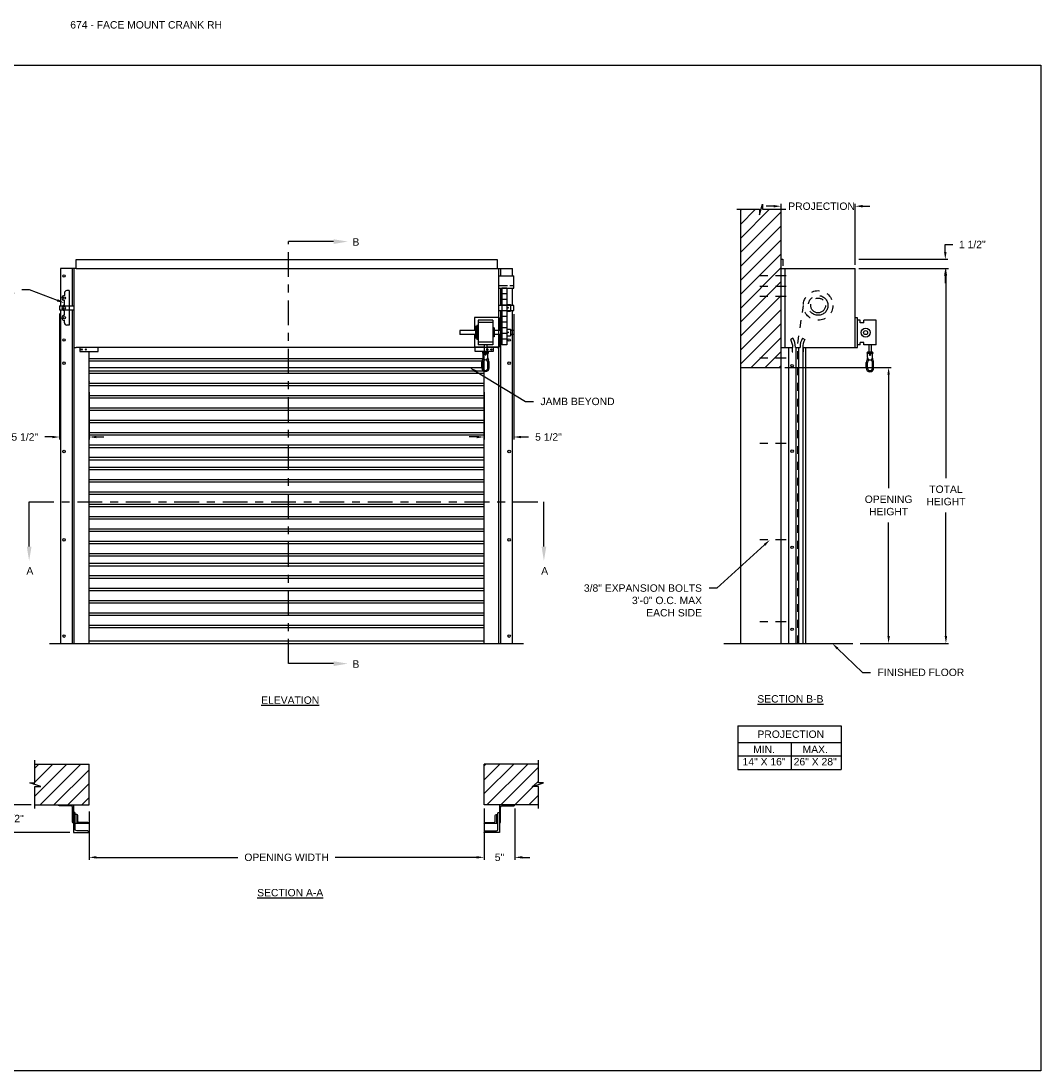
# Model space of a CAD drawing. Header units: inches. Extents: x 169.6 to 213.8, y 195 to 266.5.
# Tile 49 of 49: x 200.8 to 213.8, y 234.4 to 247.7. Entities that reach past the tile are written whole.
import ezdxf
from ezdxf import colors
from ezdxf.entities.mleader import LeaderData, LeaderLine
from ezdxf.math import Vec2, Vec3

# ---------------------------------------------------------------- set-up
doc = ezdxf.new("R2010")
doc.units = ezdxf.units.IN
doc.header["$LTSCALE"] = 0.25
doc.header["$MEASUREMENT"] = 0
for name, pattern in [('CENTER', [2, 1.25, -0.25, 0.25, -0.25]), ('CENTER2', [1.125, 0.75, -0.125, 0.125, -0.125]), ('HIDDEN', [0.375, 0.25, -0.125])]:
    doc.linetypes.add(name, pattern=pattern)
for name, color, linetype in [('ANNOTATIONS', 1, 'Continuous'), ('CRANK RH', 7, 'Continuous'), ('SECTION CUTS', 6, 'CENTER')]:
    doc.layers.add(name, color=color, linetype=linetype)
doc.styles.add('ARIAL', font='arial.ttf', dxfattribs={"height": 0.09375})
doc.styles.get("Standard").update_dxf_attribs({"font": 'romans.shx'})
doc.dimstyles.new('STANDARD$0', dxfattribs={"dimtxt": 0.09375, "dimasz": 0.09375, "dimexe": 0.03125, "dimexo": 0.046875, "dimgap": 0.09, "dimtad": 0, "dimtih": 1, "dimtoh": 1, "dimdec": 4, "dimzin": 0, "dimdsep": 46, "dimtxsty": 'ARIAL', "dimcen": 0.09, "dimadec": 0, "dimazin": 0, "dimtfac": 1, "dimtdec": 4, "dimtofl": 0, "dimtmove": 0, "dimatfit": 1, "dimfxl": 1, "dimtolj": 1, "dimtzin": 0, "dimarcsym": 0})
pattern_1 = [(45, (8.0003, -18.75022), (-0.08838835, 0.08838835), [])]

# ---------------------------------------------------------------- blocks, each defined once
blk = doc.blocks.new('*D23')
at = {"layer": 'ANNOTATIONS', "color": 0, "lineweight": -2, "transparency": 16777216}
for p, q in [((201.331, 244.014), (201.331, 242.42)), ((201.704, 243.018), (201.704, 242.42)), ((201.237, 242.452), (201.144, 242.452)), ((201.797, 242.452), (201.891, 242.452))]:
    blk.add_line(p, q, dxfattribs=at)
at = {"layer": 'ANNOTATIONS', "color": 0, "transparency": 16777216}
for points in [[(201.237, 242.467), (201.237, 242.436), (201.331, 242.452)], [(201.797, 242.467), (201.797, 242.436), (201.704, 242.452)]]:
    blk.add_solid(points, dxfattribs=at)
at = {"layer": 'defpoints', "color": 0, "transparency": 16777216}
for p in [(201.331, 244.061), (201.704, 243.065), (201.331, 242.452)]:
    blk.add_point(p, dxfattribs=at)
at = {"layer": 'ANNOTATIONS', "color": 0, "transparency": 16777216, "insert": (200.89, 242.452), "char_height": 0.0938, "attachment_point": 5, "style": 'ARIAL'}
blk.add_mtext('\\A1;5 1/2"', dxfattribs=at)
blk = doc.blocks.new('*D24')
at = {"layer": 'ANNOTATIONS', "color": 0, "lineweight": -2, "transparency": 16777216}
for p, q in [((207.079, 244.009), (207.079, 242.42)), ((206.704, 243.018), (206.704, 242.42)), ((206.61, 242.452), (206.516, 242.452)), ((207.172, 242.452), (207.266, 242.452))]:
    blk.add_line(p, q, dxfattribs=at)
at = {"layer": 'ANNOTATIONS', "color": 0, "transparency": 16777216}
for points in [[(206.61, 242.467), (206.61, 242.436), (206.704, 242.452)], [(207.172, 242.467), (207.172, 242.436), (207.079, 242.452)]]:
    blk.add_solid(points, dxfattribs=at)
at = {"layer": 'defpoints', "color": 0, "transparency": 16777216}
for p in [(207.079, 244.056), (206.704, 243.065), (206.704, 242.452)]:
    blk.add_point(p, dxfattribs=at)
at = {"layer": 'ANNOTATIONS', "color": 0, "transparency": 16777216, "insert": (207.519, 242.452), "char_height": 0.0938, "attachment_point": 5, "style": 'ARIAL'}
blk.add_mtext('\\A1;5 1/2"', dxfattribs=at)
blk = doc.blocks.new('*D19')
at = {"layer": 'ANNOTATIONS', "color": 0, "lineweight": -2, "transparency": 16777216}
for p, q in [((200.708, 237.889), (200.708, 237.983)), ((200.969, 237.795), (200.677, 237.795)), ((201.461, 237.444), (200.677, 237.444)), ((200.708, 237.35), (200.708, 237.256))]:
    blk.add_line(p, q, dxfattribs=at)
at = {"layer": 'ANNOTATIONS', "color": 0, "transparency": 16777216}
for points in [[(200.692, 237.889), (200.723, 237.889), (200.708, 237.795)], [(200.692, 237.35), (200.723, 237.35), (200.708, 237.444)]]:
    blk.add_solid(points, dxfattribs=at)
at = {"layer": 'defpoints', "color": 0, "transparency": 16777216}
for p in [(201.016, 237.795), (200.708, 237.444), (201.508, 237.444)]:
    blk.add_point(p, dxfattribs=at)
at = {"layer": 'ANNOTATIONS', "color": 0, "transparency": 16777216, "insert": (200.708, 237.62), "char_height": 0.0938, "attachment_point": 5, "style": 'ARIAL'}
blk.add_mtext('\\A1;4 1/2"', dxfattribs=at)
blk = doc.blocks.new('*D20')
at = {"layer": 'ANNOTATIONS', "color": 0, "lineweight": -2, "transparency": 16777216}
for p, q in [((206.704, 237.749), (206.704, 237.098)), ((207.094, 237.749), (207.094, 237.098)), ((206.61, 237.129), (206.516, 237.129)), ((207.188, 237.129), (207.282, 237.129))]:
    blk.add_line(p, q, dxfattribs=at)
at = {"layer": 'ANNOTATIONS', "color": 0, "transparency": 16777216}
for points in [[(206.61, 237.145), (206.61, 237.114), (206.704, 237.129)], [(207.188, 237.145), (207.188, 237.114), (207.094, 237.129)]]:
    blk.add_solid(points, dxfattribs=at)
at = {"layer": 'defpoints', "color": 0, "transparency": 16777216}
for p in [(206.704, 237.795), (207.094, 237.795), (207.094, 237.129)]:
    blk.add_point(p, dxfattribs=at)
at = {"layer": 'ANNOTATIONS', "color": 0, "transparency": 16777216, "insert": (206.899, 237.129), "char_height": 0.0938, "attachment_point": 5, "style": 'ARIAL'}
blk.add_mtext('\\A1;5"', dxfattribs=at)
blk = doc.blocks.new('*D21')
at = {"layer": 'ANNOTATIONS', "color": 0, "lineweight": -2, "transparency": 16777216}
for p, q in [((210.369, 245.374), (210.276, 245.374)), ((210.463, 244.749), (210.463, 245.405)), ((211.401, 244.634), (211.401, 245.405)), ((211.494, 245.374), (211.588, 245.374))]:
    blk.add_line(p, q, dxfattribs=at)
at = {"layer": 'ANNOTATIONS', "color": 0, "transparency": 16777216}
for points in [[(210.369, 245.39), (210.369, 245.359), (210.463, 245.374)], [(211.494, 245.39), (211.494, 245.359), (211.401, 245.374)]]:
    blk.add_solid(points, dxfattribs=at)
at = {"layer": 'defpoints', "color": 0, "transparency": 16777216}
for p in [(211.401, 245.374), (210.463, 244.702), (211.401, 244.587)]:
    blk.add_point(p, dxfattribs=at)
at = {"layer": 'ANNOTATIONS', "color": 0, "transparency": 16777216, "insert": (210.976, 245.374), "char_height": 0.09375, "attachment_point": 5, "style": 'ARIAL'}
blk.add_mtext('\\A1;PROJECTION', dxfattribs=at)
blk = doc.blocks.new('*D22')
at = {"layer": 'ANNOTATIONS', "color": 0, "lineweight": -2, "transparency": 16777216}
for p, q in [((212.542, 244.796), (212.542, 244.889)), ((212.542, 244.889), (212.636, 244.889)), ((211.448, 244.702), (212.573, 244.702)), ((211.448, 244.587), (212.573, 244.587)), ((212.542, 244.493), (212.542, 244.399))]:
    blk.add_line(p, q, dxfattribs=at)
at = {"layer": 'ANNOTATIONS', "color": 0, "transparency": 16777216}
for points in [[(212.526, 244.796), (212.558, 244.796), (212.542, 244.702)], [(212.526, 244.493), (212.558, 244.493), (212.542, 244.587)]]:
    blk.add_solid(points, dxfattribs=at)
at = {"layer": 'defpoints', "color": 0, "transparency": 16777216}
for p in [(211.401, 244.702), (212.542, 244.702), (211.401, 244.587)]:
    blk.add_point(p, dxfattribs=at)
at = {"layer": 'ANNOTATIONS', "color": 0, "transparency": 16777216, "insert": (212.884, 244.889), "char_height": 0.0938, "attachment_point": 5, "style": 'ARIAL'}
blk.add_mtext('\\A1;1 1/2"', dxfattribs=at)
blk = doc.blocks.new('*D25')
at = {"layer": 'ANNOTATIONS', "color": 0, "lineweight": -2, "transparency": 16777216}
for p, q in [((210.51, 243.333), (211.855, 243.333)), ((211.824, 243.24), (211.824, 241.803)), ((211.824, 239.931), (211.824, 241.368)), ((211.463, 239.837), (211.855, 239.837))]:
    blk.add_line(p, q, dxfattribs=at)
at = {"layer": 'ANNOTATIONS', "color": 0, "transparency": 16777216}
for points in [[(211.809, 243.24), (211.84, 243.24), (211.824, 243.333)], [(211.809, 239.931), (211.84, 239.931), (211.824, 239.837)]]:
    blk.add_solid(points, dxfattribs=at)
at = {"layer": 'defpoints', "color": 0, "transparency": 16777216}
for p in [(210.463, 243.333), (211.824, 243.333), (211.416, 239.837)]:
    blk.add_point(p, dxfattribs=at)
at = {"layer": 'ANNOTATIONS', "color": 0, "transparency": 16777216, "insert": (211.824, 241.585), "char_height": 0.09375, "attachment_point": 5, "style": 'ARIAL'}
blk.add_mtext('\\A1;OPENING \\PHEIGHT', dxfattribs=at)
blk = doc.blocks.new('*D26')
at = {"layer": 'ANNOTATIONS', "color": 0, "lineweight": -2, "transparency": 16777216}
for p, q in [((211.448, 244.587), (212.581, 244.587)), ((212.55, 244.493), (212.55, 241.929)), ((212.55, 239.931), (212.55, 241.494)), ((211.463, 239.837), (212.581, 239.837))]:
    blk.add_line(p, q, dxfattribs=at)
at = {"layer": 'ANNOTATIONS', "color": 0, "transparency": 16777216}
for points in [[(212.534, 244.493), (212.565, 244.493), (212.55, 244.587)], [(212.534, 239.931), (212.565, 239.931), (212.55, 239.837)]]:
    blk.add_solid(points, dxfattribs=at)
at = {"layer": 'defpoints', "color": 0, "transparency": 16777216}
for p in [(211.401, 244.587), (211.416, 239.837), (212.55, 239.837)]:
    blk.add_point(p, dxfattribs=at)
at = {"layer": 'ANNOTATIONS', "color": 0, "transparency": 16777216, "insert": (212.55, 241.712), "char_height": 0.0938, "attachment_point": 5, "style": 'ARIAL'}
blk.add_mtext('\\A1;TOTAL\\PHEIGHT', dxfattribs=at)
blk = doc.blocks.new('*D27')
at = {"layer": 'ANNOTATIONS', "color": 0, "lineweight": -2, "transparency": 16777216}
for p, q in [((201.704, 237.709), (201.704, 237.098)), ((201.797, 237.129), (203.587, 237.129)), ((206.61, 237.129), (204.82, 237.129)), ((206.704, 237.176), (206.704, 237.161))]:
    blk.add_line(p, q, dxfattribs=at)
at = {"layer": 'ANNOTATIONS', "color": 0, "transparency": 16777216}
for points in [[(201.797, 237.145), (201.797, 237.114), (201.704, 237.129)], [(206.61, 237.145), (206.61, 237.114), (206.704, 237.129)]]:
    blk.add_solid(points, dxfattribs=at)
at = {"layer": 'defpoints', "color": 0, "transparency": 16777216}
for p in [(201.704, 237.756), (206.704, 237.129), (206.704, 237.129)]:
    blk.add_point(p, dxfattribs=at)
at = {"layer": 'ANNOTATIONS', "color": 0, "transparency": 16777216, "insert": (204.204, 237.129), "char_height": 0.09375, "attachment_point": 5, "style": 'ARIAL'}
blk.add_mtext('\\A1;OPENING WIDTH', dxfattribs=at)

msp = doc.modelspace()

# ---------------------------------------------------------------- hatches: boundary and pattern name
at = {"layer": 'CRANK RH', "linetype": 'Continuous'}
h = msp.add_hatch(dxfattribs=at)
h.set_pattern_fill('ANSI31', color=256, style=0)
h.set_pattern_definition([(45, (8.63474, -18.75022), (-0.088388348, 0.088388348), [])])
h.paths.add_polyline_path([(210.46317, 244.60063), (210.46317, 245.33522), (210.22668, 245.33522), (210.22668, 245.39988), (210.18826, 245.26652), (210.18826, 245.33522), (209.94755, 245.33522), (209.94755, 244.78492)])
h.paths.add_polyline_path([(209.94755, 244.78492), (209.94755, 243.3335), (210.46317, 243.3335), (210.46317, 244.58687), (210.46317, 244.60063)])
at = {"layer": 'CRANK RH'}
h = msp.add_hatch(dxfattribs=at)
h.set_pattern_fill('ANSI31', color=256, style=0)
h.set_pattern_definition(pattern_1)
h.paths.add_polyline_path([(201.70373, 238.31102), (201.01623, 238.31102), (201.01623, 238.07382), (200.95212, 238.07382), (201.09419, 238.02691), (201.01623, 238.02691), (201.01623, 237.7954), (201.70373, 237.7954), (201.70373, 237.9579)])
h = msp.add_hatch(dxfattribs=at)
h.set_pattern_fill('ANSI31', color=256, style=0)
h.set_pattern_definition(pattern_1)
h.paths.add_polyline_path([(207.45533, 238.07382), (207.39123, 238.07382), (207.39123, 238.31102), (206.70373, 238.31102), (206.70373, 237.7954), (206.7219, 237.7954), (207.39123, 237.7954), (207.39123, 238.02691), (207.31326, 238.02691)])

# ---------------------------------------------------------------- linework, layer by layer
at = {"layer": 'ANNOTATIONS'}
for p, q in [((209.91719, 238.79505), (209.91719, 238.24368)), ((209.91719, 238.79505), (211.22496, 238.79505)), ((211.22496, 238.79505), (211.22496, 238.24368)), ((209.91719, 238.58358), (211.22496, 238.58358)), ((210.59005, 238.58358), (210.59005, 238.24368)), ((209.91719, 238.41363), (211.22496, 238.41363)), ((209.91719, 238.24368), (211.22496, 238.24368))]:
    msp.add_line(p, q, dxfattribs=at)
at = {"layer": 'CRANK RH', "linetype": 'Continuous'}
for p, q in [((209.90116, 245.33522), (210.18826, 245.33522)), ((209.94755, 245.33522), (209.94755, 239.83687)), ((210.18826, 245.26652), (210.22668, 245.39988)), ((210.18826, 245.33522), (210.18826, 245.26652)), ((210.22668, 245.39988), (210.22668, 245.33522)), ((210.22668, 245.33522), (210.52187, 245.33522)), ((210.46317, 239.83687), (210.46317, 245.33522)), ((210.46317, 244.70191), (210.48458, 244.70191)), ((210.48458, 244.70191), (210.48458, 244.61965)), ((201.53967, 244.58687), (201.34408, 244.58687)), ((201.34408, 244.58687), (201.34408, 244.11281)), ((201.49279, 244.11281), (201.49279, 244.58687)), ((201.51623, 239.83687), (201.51623, 244.58687)), ((206.86779, 244.58687), (207.06338, 244.58687)), ((206.89123, 239.83687), (206.89123, 244.58687)), ((206.91467, 244.49312), (206.91467, 244.58687)), ((207.06338, 244.49312), (207.06338, 244.58687)), ((210.46317, 244.58687), (211.40067, 244.58687)), ((210.51595, 243.58687), (210.51595, 244.58687)), ((211.40067, 243.58687), (211.40067, 244.58687)), ((206.89123, 244.49312), (207.07873, 244.49312)), ((207.07873, 244.33687), (207.07873, 244.49312)), ((201.39123, 244.27437), (201.39123, 244.24312)), ((201.45373, 244.30562), (201.42248, 244.30562)), ((201.45373, 244.30562), (201.45373, 243.86812)), ((206.9995, 244.36812), (206.89123, 244.36812)), ((206.89123, 244.33687), (207.07873, 244.33687)), ((206.91467, 244.11812), (206.91467, 244.33687)), ((207.07873, 244.36812), (207.03075, 244.36812)), ((207.06338, 244.11812), (207.06338, 244.33687)), ((201.39123, 244.11812), (201.39123, 244.18062)), ((207.07873, 244.11812), (206.89123, 244.11812)), ((207.07873, 244.05562), (207.07873, 244.11812)), ((201.34408, 244.06092), (201.34408, 239.83687)), ((201.39123, 243.99312), (201.39123, 244.05562)), ((201.49279, 239.83687), (201.49279, 244.06092)), ((206.89123, 244.05562), (207.07873, 244.05562)), ((206.91467, 239.83687), (206.91467, 244.05562)), ((207.06338, 239.83687), (207.06338, 244.05562)), ((201.39123, 243.89937), (201.39123, 243.93062)), ((201.45373, 243.86812), (201.42248, 243.86812)), ((206.58102, 243.96397), (206.58102, 243.80242)), ((206.59665, 243.8493), (206.59665, 243.70365)), ((206.61227, 243.86492), (206.61227, 243.68802)), ((206.6279, 243.93272), (206.6279, 243.62022)), ((206.8154, 243.93272), (206.8154, 243.62022)), ((206.89352, 243.96397), (206.89352, 243.80242)), ((211.43192, 243.58687), (211.43192, 243.96187)), ((211.46317, 243.89937), (211.46317, 243.93062)), ((211.51005, 243.89937), (211.51005, 243.93062)), ((211.66603, 243.61812), (211.66603, 243.93062)), ((206.58102, 243.75052), (206.58102, 243.58897)), ((206.83102, 243.83367), (206.83102, 243.71927)), ((206.89352, 243.75052), (206.89352, 243.58897)), ((201.51623, 243.58687), (201.53967, 243.58687)), ((201.58687, 243.58687), (201.58687, 243.53444)), ((201.81767, 243.53444), (201.81767, 243.58687)), ((206.58978, 243.53444), (206.58978, 243.58687)), ((206.70602, 243.62022), (206.70602, 243.52647)), ((206.73727, 243.62022), (206.73727, 243.52647)), ((206.82059, 243.58687), (206.82059, 243.53444)), ((206.86779, 243.58687), (206.89123, 243.58687)), ((210.46317, 243.58687), (210.61161, 243.58687)), ((210.55713, 243.58687), (210.55713, 239.83687)), ((210.6137, 243.70245), (210.58479, 243.68547)), ((210.6038, 243.58687), (210.6038, 243.52836)), ((210.64514, 243.58687), (210.70308, 243.58687)), ((210.6484, 243.58687), (210.6484, 239.83687)), ((210.68193, 243.58687), (210.68193, 239.83687)), ((210.73453, 243.70245), (210.76344, 243.68547)), ((210.73661, 243.58687), (211.40067, 243.58687)), ((210.73988, 243.58687), (210.73988, 239.83687)), ((210.74442, 243.58687), (210.74442, 243.52836)), ((210.7734, 243.58687), (210.7734, 239.83687)), ((211.46317, 243.61812), (211.46317, 243.64937)), ((211.51005, 243.61812), (211.51005, 243.64937)), ((211.57241, 243.61812), (211.57241, 243.52437)), ((211.60366, 243.61812), (211.60366, 243.52437)), ((201.58687, 243.53444), (201.81767, 243.53444)), ((201.70373, 239.83687), (201.70373, 243.53444)), ((206.82059, 243.53444), (206.58978, 243.53444)), ((206.7529, 243.51085), (206.6904, 243.51084)), ((206.6904, 243.46049), (206.6904, 243.51085)), ((206.70373, 239.83687), (206.70373, 243.53444)), ((206.7529, 243.46049), (206.7529, 243.51085)), ((210.6038, 243.52836), (210.61161, 243.52836)), ((210.74442, 243.52836), (210.73661, 243.52836)), ((211.61929, 243.50874), (211.55679, 243.50874)), ((211.55679, 243.45838), (211.55679, 243.50874)), ((211.61929, 243.45838), (211.61929, 243.50874)), ((201.70373, 243.3335), (206.70373, 243.3335)), ((206.67479, 243.32692), (206.67478, 243.39798)), ((206.69041, 243.32692), (206.69041, 243.39798)), ((206.76854, 243.32692), (206.76853, 243.39799)), ((209.94755, 243.3335), (210.46317, 243.3335)), ((211.54118, 243.32481), (211.54117, 243.39587)), ((211.5568, 243.32481), (211.5568, 243.39588)), ((211.63493, 243.32482), (211.63492, 243.39588)), ((209.73819, 239.83687), (211.36942, 239.83687)), ((201.01623, 238.07382), (201.01623, 238.3579)), ((207.39123, 238.07382), (207.39123, 238.3579)), ((201.09419, 238.02691), (200.95212, 238.07382)), ((200.95212, 238.07382), (201.01623, 238.07382)), ((201.01623, 237.74852), (201.01623, 238.02691)), ((201.01623, 238.02691), (201.09419, 238.02691)), ((207.31326, 238.02691), (207.45533, 238.07382)), ((207.39123, 238.02691), (207.31326, 238.02691)), ((207.45533, 238.07382), (207.39123, 238.07382)), ((207.39123, 237.74852), (207.39123, 238.02691)), ((201.50835, 237.7954), (201.50835, 237.44371)), ((206.89911, 237.7954), (206.89911, 237.44371)), ((201.54742, 237.67327), (201.52788, 237.67327)), ((206.86003, 237.67327), (206.87957, 237.67327)), ((201.50835, 237.56094), (201.50835, 237.56094)), ((201.70373, 237.55604), (201.52788, 237.55604)), ((206.89911, 237.56094), (206.89911, 237.56094))]:
    msp.add_line(p, q, dxfattribs=at)
at = {"layer": 'CRANK RH'}
for p, q in [((201.53967, 244.58687), (201.53967, 244.69819)), ((201.53967, 244.69819), (206.86779, 244.69819)), ((206.86779, 244.69819), (206.86779, 244.58687)), ((201.53967, 244.58687), (206.86779, 244.58687)), ((206.89123, 243.58687), (206.89123, 244.58687)), ((206.99267, 244.33784), (206.93048, 244.33784)), ((206.93048, 244.33784), (206.93048, 243.61784)), ((206.99267, 244.26584), (206.93048, 244.26584)), ((206.99267, 244.33784), (206.99267, 243.61784)), ((201.33102, 244.11281), (201.51623, 244.11281)), ((201.33102, 244.11281), (201.33102, 244.06092)), ((206.99267, 244.19384), (206.93048, 244.19384)), ((206.99267, 244.12184), (206.93048, 244.12184)), ((206.99267, 244.12828), (207.03638, 244.12828)), ((207.03638, 244.12828), (207.03638, 244.04545)), ((201.33102, 244.06092), (201.51623, 244.06092)), ((206.99267, 244.04984), (206.93048, 244.04984)), ((206.99267, 244.04545), (207.03638, 244.04545)), ((206.89352, 243.96397), (206.58102, 243.96397)), ((206.61227, 243.8493), (206.59665, 243.8493)), ((206.6279, 243.86492), (206.61227, 243.86492)), ((206.8154, 243.93272), (206.6279, 243.93272)), ((206.8154, 243.90147), (206.6279, 243.90147)), ((206.99267, 243.97784), (206.93048, 243.97784)), ((206.99267, 243.90584), (206.93048, 243.90584)), ((211.43192, 243.96187), (211.40067, 243.96187)), ((211.46317, 243.93062), (211.43192, 243.93062)), ((211.51005, 243.89937), (211.46317, 243.89937)), ((211.66603, 243.93062), (211.51005, 243.93062)), ((206.59665, 243.80242), (206.39582, 243.80242)), ((206.39582, 243.80242), (206.39582, 243.75052)), ((206.59665, 243.75052), (206.39582, 243.75052)), ((206.83102, 243.83367), (206.8154, 243.83367)), ((206.83102, 243.71927), (206.8154, 243.71927)), ((206.93048, 243.80242), (206.83102, 243.80242)), ((206.93048, 243.75052), (206.83102, 243.75052)), ((206.99267, 243.83384), (206.93048, 243.83384)), ((206.99267, 243.76184), (206.93048, 243.76184)), ((206.99267, 243.81578), (207.03638, 243.81578)), ((206.99267, 243.73295), (207.03638, 243.73295)), ((207.03638, 243.81578), (207.03638, 243.73295)), ((207.07873, 243.80242), (207.03638, 243.80242)), ((207.07873, 243.75052), (207.03638, 243.75052)), ((207.07873, 243.80242), (207.07873, 243.75052)), ((206.86779, 243.58687), (201.53967, 243.58687)), ((206.70602, 243.58897), (206.58102, 243.58897)), ((206.61227, 243.70365), (206.59665, 243.70365)), ((206.6279, 243.68802), (206.61227, 243.68802)), ((206.8154, 243.65147), (206.6279, 243.65147)), ((206.8154, 243.62022), (206.6279, 243.62022)), ((206.89352, 243.58897), (206.73727, 243.58897)), ((206.99267, 243.68984), (206.93048, 243.68984)), ((206.99267, 243.61784), (206.93048, 243.61784)), ((211.46317, 243.61812), (211.43192, 243.61812)), ((211.51005, 243.64937), (211.46317, 243.64937)), ((211.66603, 243.61812), (211.51005, 243.61812)), ((201.70373, 243.44609), (206.70373, 243.44609)), ((206.7529, 243.52647), (206.6904, 243.52647)), ((211.61929, 243.52437), (211.55679, 243.52436)), ((201.70373, 243.41484), (206.70373, 243.41484)), ((206.75291, 243.32692), (206.75291, 243.39799)), ((211.6193, 243.32482), (211.6193, 243.39588)), ((201.70373, 243.28984), (206.70373, 243.28984)), ((201.70373, 243.25859), (206.70373, 243.25859)), ((201.70373, 243.13359), (206.70373, 243.13359)), ((201.70373, 243.10234), (206.70373, 243.10234)), ((201.70373, 242.97734), (206.70373, 242.97734)), ((201.70373, 242.94609), (206.70373, 242.94609)), ((201.70373, 242.82109), (206.70373, 242.82109)), ((201.70373, 242.78984), (206.70373, 242.78984)), ((201.70373, 242.66484), (206.70373, 242.66484)), ((201.70373, 242.63359), (206.70373, 242.63359)), ((201.70373, 242.50859), (206.70373, 242.50859)), ((201.70373, 242.47734), (206.70373, 242.47734)), ((201.70373, 242.35234), (206.70373, 242.35234)), ((201.70373, 242.32109), (206.70373, 242.32109)), ((201.70373, 242.19609), (206.70373, 242.19609)), ((201.70373, 242.16484), (206.70373, 242.16484)), ((201.70373, 242.07109), (206.70373, 242.07109)), ((201.70373, 242.03984), (206.70373, 242.03984)), ((201.70373, 241.91484), (206.70373, 241.91484)), ((201.70373, 241.88359), (206.70373, 241.88359)), ((201.70373, 241.75859), (206.70373, 241.75859)), ((201.70373, 241.72734), (206.70373, 241.72734)), ((201.70373, 241.60234), (206.70373, 241.60234)), ((201.70373, 241.57109), (206.70373, 241.57109)), ((201.70373, 241.44609), (206.70373, 241.44609)), ((201.70373, 241.41484), (206.70373, 241.41484)), ((201.70373, 241.28984), (206.70373, 241.28984)), ((201.70373, 241.25859), (206.70373, 241.25859)), ((201.70373, 241.13359), (206.70373, 241.13359)), ((201.70373, 241.10234), (206.70373, 241.10234)), ((201.70373, 240.97734), (206.70373, 240.97734)), ((201.70373, 240.94609), (206.70373, 240.94609)), ((201.70373, 240.85234), (206.70373, 240.85234)), ((201.70373, 240.82109), (206.70373, 240.82109)), ((201.70373, 240.69609), (206.70373, 240.69609)), ((201.70373, 240.66484), (206.70373, 240.66484)), ((201.70373, 240.53984), (206.70373, 240.53984)), ((201.70373, 240.50859), (206.70373, 240.50859)), ((201.70373, 240.38359), (206.70373, 240.38359)), ((201.70373, 240.35234), (206.70373, 240.35234)), ((201.70373, 240.22734), (206.70373, 240.22734)), ((201.70373, 240.19609), (206.70373, 240.19609)), ((201.70373, 240.07109), (206.70373, 240.07109)), ((201.70373, 240.03984), (206.70373, 240.03984)), ((206.70373, 239.86812), (201.70373, 239.86812)), ((201.20373, 239.83687), (207.20373, 239.83687)), ((201.01623, 238.31102), (201.70373, 238.31102)), ((201.70373, 237.7954), (201.70373, 238.31102)), ((206.70373, 237.7954), (206.70373, 238.31102)), ((207.39123, 238.31102), (206.70373, 238.31102)), ((201.01623, 237.7954), (201.70373, 237.7954)), ((207.39123, 237.7954), (206.70373, 237.7954))]:
    msp.add_line(p, q, dxfattribs=at)
at = {"layer": 'CRANK RH', "linetype": 'CENTER2', "ltscale": 0.7}
for p, q in [((210.52567, 244.49312), (210.11942, 244.49312)), ((210.52567, 244.35752), (210.11942, 244.35752)), ((210.52567, 244.23136), (210.11942, 244.23136)), ((210.52567, 243.45213), (210.11942, 243.45213)), ((210.52567, 242.36812), (210.11942, 242.36812)), ((210.52567, 241.14937), (210.11942, 241.14937)), ((210.52567, 240.11182), (210.11942, 240.11182))]:
    msp.add_line(p, q, dxfattribs=at)
at = {"layer": 'CRANK RH', "linetype": 'HIDDEN'}
for p, q in [((210.67411, 243.63475), (210.74707, 244.11826)), ((210.67411, 239.83687), (210.67411, 243.63475))]:
    msp.add_line(p, q, dxfattribs=at)
at = {"layer": 'CRANK RH', "linetype": 'ByBlock'}
msp.add_line((211.40067, 243.58687), (211.43192, 243.58687), dxfattribs=at)
at = {"layer": 'CRANK RH'}
for points in [[(207.00115, 244.0892), (207.00261, 244.09173), (207.00553, 244.09173), (207.007, 244.0892), (207.00553, 244.08667), (207.00261, 244.08667)], [(207.00115, 243.7767), (207.00261, 243.77923), (207.00553, 243.77923), (207.007, 243.7767), (207.00553, 243.77417), (207.00261, 243.77417)]]:
    msp.add_lwpolyline(points, close=True, dxfattribs=at)
at = {"layer": 'CRANK RH', "linetype": 'Continuous'}
for points in [[(201.50835, 237.56094, -0.41421356), (201.49369, 237.57559), (201.49369, 237.76609, 0.41421356), (201.47904, 237.78074), (201.32762, 237.78074, -0.41421356), (201.31296, 237.7954), (201.50835, 237.7954)], [(206.89911, 237.56094, 0.41421356), (206.91376, 237.57559), (206.91376, 237.76609, -0.41421356), (206.92842, 237.78074), (207.07984, 237.78074, 0.41421356), (207.09449, 237.7954), (206.89911, 237.7954)], [(201.50835, 237.44371), (201.70373, 237.44371, 0.41421356), (201.68419, 237.46325), (201.54742, 237.46325, -0.41421356), (201.52788, 237.48279), (201.52788, 237.68245, 0.41421356), (201.50835, 237.70199)], [(201.70373, 237.55604, 0.41421356), (201.68907, 237.57069), (201.57673, 237.57069, -0.41421356), (201.56208, 237.58534), (201.56208, 237.65861, 0.41421356), (201.54742, 237.67327), (201.54742, 237.55604)], [(206.89911, 237.44371), (206.70373, 237.44371, -0.41421356), (206.72327, 237.46325), (206.86003, 237.46325, 0.41421356), (206.87957, 237.48279), (206.87957, 237.68245, -0.41421356), (206.89911, 237.70199)], [(206.87957, 237.55604), (206.70373, 237.55604, -0.41421356), (206.71838, 237.57069), (206.83073, 237.57069, 0.41421356), (206.84538, 237.58534), (206.84538, 237.65861, -0.41421356), (206.86003, 237.67327), (206.86003, 237.55604)]]:
    msp.add_lwpolyline(points, format="xyb", dxfattribs=at)
for centre, radius in [((201.38682, 244.4918), 0.01562), ((211.53289, 243.77437), 0.0572), ((211.53289, 243.77437), 0.02595), ((201.38682, 243.68062), 0.01562), ((207.02064, 243.68062), 0.01563), ((201.61092, 243.56065), 0.00781), ((201.6621, 243.56065), 0.00781), ((206.72165, 243.49522), 0.00781), ((206.74536, 243.56065), 0.00781), ((206.79653, 243.56065), 0.00781), ((211.58804, 243.49312), 0.00781), ((201.38682, 243.38687), 0.01562), ((207.02064, 243.38687), 0.01562), ((210.60276, 243.35637), 0.01562), ((201.38682, 242.26812), 0.01562), ((207.02064, 242.26812), 0.01562), ((210.60276, 242.27236), 0.01562), ((201.38682, 241.14937), 0.01562), ((207.02064, 241.14937), 0.01562), ((210.60276, 241.05361), 0.01562), ((210.60276, 240.01606), 0.01562), ((201.38682, 239.93062), 0.01562), ((207.02064, 239.93062), 0.01562)]:
    msp.add_circle(centre, radius, dxfattribs=at)
at = {"layer": 'CRANK RH', "linetype": 'HIDDEN'}
msp.add_circle((210.93192, 244.11812), 0.1875, dxfattribs=at)
at = {"layer": 'CRANK RH'}
for centre, radius in [((201.39123, 244.21187), 0.01562), ((201.39123, 244.08687), 0.01562), ((207.00407, 244.0892), 0.0057), ((201.39123, 243.96187), 0.01562), ((207.00407, 243.7767), 0.0057)]:
    msp.add_circle(centre, radius, dxfattribs=at)
at = {"layer": 'CRANK RH', "linetype": 'CENTER'}
for radius in [0.125, 0.09375]:
    msp.add_circle((210.93192, 244.11812), radius, dxfattribs=at)
at = {"layer": 'CRANK RH', "linetype": 'Continuous'}
for centre, radius, start, end in [((201.42248, 244.27437), 0.03125, 90, 180), ((201.39123, 244.21187), 0.03125, 90, 270), ((201.39123, 244.08687), 0.03125, 90, 270), ((201.39123, 243.96187), 0.03125, 90, 270), ((201.42248, 243.89937), 0.03125, 180, 270), ((210.41696, 243.58687), 0.19465, 0, 30.436314), ((210.41696, 243.58687), 0.22817, 0, 30.436314), ((210.93126, 243.58687), 0.22817, 149.563686, 180), ((210.93126, 243.58687), 0.19465, 149.563686, 180)]:
    msp.add_arc(centre, radius, start, end, dxfattribs=at)
at = {"layer": 'CRANK RH'}
for centre, radius, start, end in [((206.6904, 243.51866), 0.00781, 90.003511, 270.003511), ((206.66067, 243.44681), 0.03125, 321.321323, 12.639136), ((206.72165, 243.46048), 0.03125, 180.003511, 0.003511), ((206.78264, 243.44682), 0.03125, 167.367885, 218.685698), ((206.7529, 243.51866), 0.00781, 270.003511, 90.003511), ((211.55679, 243.51655), 0.00781, 90.003511, 270.003511), ((211.52706, 243.4447), 0.03125, 321.321323, 12.639136), ((211.58804, 243.45838), 0.03125, 180.003511, 0.003511), ((211.64903, 243.44471), 0.03125, 167.367885, 218.685698), ((211.61929, 243.51655), 0.00781, 270.003511, 90.003511), ((206.72166, 243.39798), 0.04687, 141.321323, 180.003511), ((206.72166, 243.32692), 0.04687, 180.003511, 0.003511), ((206.72166, 243.39798), 0.03125, 0.003511, 180.003511), ((206.72166, 243.32692), 0.03125, 180.003511, 0.003511), ((206.72166, 243.39798), 0.04687, 0.003511, 38.685698), ((211.58805, 243.39588), 0.04688, 141.321323, 180.003511), ((211.58805, 243.32482), 0.04688, 180.003511, 0.003511), ((211.58805, 243.39588), 0.03125, 0.003511, 180.003511), ((211.58805, 243.32482), 0.03125, 180.003511, 0.003511), ((211.58805, 243.39588), 0.04688, 0.003511, 38.685698)]:
    msp.add_arc(centre, radius, start, end, dxfattribs=at)
at = {"layer": 'CRANK RH', "linetype": 'ByBlock'}
msp.add_point((201.70373, 243.14937), dxfattribs=at)
at = {"layer": 'defpoints'}
msp.add_lwpolyline([(213.75315, 234.42383), (194.28327, 234.42383), (194.28327, 247.15894), (213.75315, 247.15894)], close=True, dxfattribs=at)
at = {"layer": 'SECTION CUTS'}
for p, q in [((204.23024, 239.58203), (204.23024, 244.92624)), ((200.94541, 241.63287), (207.46137, 241.63287))]:
    msp.add_line(p, q, dxfattribs=at)

# ---------------------------------------------------------------- texts
at = {"layer": 'ANNOTATIONS', "insert": (201.46563, 247.71797), "char_height": 0.09375, "width": 6.6097632, "attachment_point": 1, "line_spacing_factor": 0.86134, "style": 'ARIAL'}
msp.add_mtext('674 - FACE MOUNT CRANK RH', dxfattribs=at)
at = {"layer": 'ANNOTATIONS', "char_height": 0.09375, "attachment_point": 2, "style": 'ARIAL'}
for s, insert, width in [('{\\LELEVATION}', (204.24975, 239.16695), 3.0834986), ('{\\LSECTION B-B}', (210.58116, 239.18292), 1.3823677), ('{\\LSECTION A-A}', (204.24975, 236.72912), 1.3823677)]:
    msp.add_mtext(s, dxfattribs=dict(at, insert=insert, width=width))
for s, width, insert in [('PROJECTION ', 1.7594917, (210.58589, 238.73562)), ('MIN.\\P14" X 16" ', 0.6711642, (210.24776, 238.54363)), ('MAX.\\P26" X 28"', 0.6567117, (210.89519, 238.54363))]:
    msp.add_mtext_dynamic_manual_height_columns(s, width=width, gutter_width=1.36268, heights=[0], dxfattribs=dict(at, insert=insert))
at = {"layer": 'SECTION CUTS', "style": 'ARIAL'}
for s, p in [('B', (205.03826, 244.87454)), ('A', (200.91094, 240.71043)), ('A', (207.42689, 240.71043)), ('B', (205.03826, 239.53034))]:
    msp.add_text(s, height=0.09375, dxfattribs=at).set_placement(p)

# ---------------------------------------------------------------- dimensions: what is measured, and where the dimension line sits
at = {"layer": 'ANNOTATIONS'}
for base, p1, p2, text, picture, middle in [((211.40067, 245.37419), (210.46317, 244.70191), (211.40067, 244.58687), 'PROJECTION', '*D21', (210.97598, 245.37419)), ((207.09449, 237.12929), (206.70373, 237.7954), (207.09449, 237.7954), '5"', '*D20', (206.89911, 237.12929))]:
    dim = msp.add_linear_dim(base=base, p1=p1, p2=p2, text=text, dimstyle='STANDARD$0', dxfattribs=at)
    dim.commit()
    dim.dimension.update_dxf_attribs({"geometry": picture, "text_midpoint": middle, "dimtype": 160})
for base, p1, p2, text, picture, middle in [((212.54193, 244.70191), (211.40067, 244.58687), (211.40067, 244.70191), '1 1/2"', '*D22', (212.88437, 244.88941)), ((211.82424, 243.3335), (211.4163, 239.83687), (210.46317, 243.3335), 'OPENING \\PHEIGHT', '*D25', (211.82424, 241.58518))]:
    dim = msp.add_linear_dim(base=base, p1=p1, p2=p2, angle=90, text=text, dimstyle='STANDARD$0', dxfattribs=at)
    dim.commit()
    dim.dimension.update_dxf_attribs({"geometry": picture, "text_midpoint": middle})
for base, p1, p2, angle, text, picture, middle in [((212.54974, 239.83687), (211.40067, 244.58687), (211.4163, 239.83687), 90, 'TOTAL\\PHEIGHT', '*D26', (212.54974, 241.71187)), ((201.33102, 242.45166), (201.70373, 243.06505), (201.33102, 244.06092), 180, '5 1/2"', '*D23', (200.89042, 242.45166)), ((206.70373, 242.45166), (207.07873, 244.05562), (206.70373, 243.06499), 180, '5 1/2"', '*D24', (207.51933, 242.45166)), ((200.70778, 237.44371), (201.01623, 237.7954), (201.50835, 237.44371), 90, '4 1/2"', '*D19', (200.70778, 237.61955))]:
    dim = msp.add_linear_dim(base=base, p1=p1, p2=p2, angle=angle, text=text, dimstyle='STANDARD$0', dxfattribs=at)
    dim.commit()
    dim.dimension.update_dxf_attribs({"geometry": picture, "text_midpoint": middle, "dimtype": 160})
dim = msp.add_linear_dim(base=(206.70373, 237.12929), p1=(201.70373, 237.75633), p2=(206.70373, 237.12929), text='OPENING WIDTH', dimstyle='STANDARD$0', dxfattribs=at)
dim.commit()
dim.dimension.update_dxf_attribs({"geometry": '*D27', "text_midpoint": (204.20373, 237.12929)})

# ---------------------------------------------------------------- leaders
ml = msp.add_multileader_mtext('Standard', dxfattribs=at)
ml.set_content('CHARGE WHEEL', color=256, style='ARIAL')
ml.set_leader_properties()
ml.build(insert=Vec2(0, 0))
ml.multileader.update_dxf_attribs({"dogleg_length": 0.36, "arrow_head_size": 0.09375})
ctx = ml.context
ctx.base_point, ctx.char_height, ctx.arrow_head_size, ctx.landing_gap_size, ctx.plane_origin = Vec3(199.62136, 244.31442), 0.09375, 0.09375, 0.09, Vec3(198.38788, 243.88119)
ctx.text_align_type = 2
notes = []
notes.append((ctx, [(1, (1, 1, 0), (200.95058, 244.31442), (-1, 0), 0.09796, [(0, [(201.39123, 244.14937)], 0, [])])]))
ctx.mtext.insert, ctx.mtext.alignment, ctx.mtext.flow_direction = Vec3(200.76263, 244.3621), 3, 5
ml = msp.add_multileader_mtext('Standard', dxfattribs=at)
ml.set_content('JAMB BEYOND', color=256, style='ARIAL')
ml.set_leader_properties()
ml.build(insert=Vec2(0, 0))
ml.multileader.update_dxf_attribs({"dogleg_length": 0.36, "arrow_head_size": 0.09375})
ctx = ml.context
ctx.base_point, ctx.char_height, ctx.arrow_head_size, ctx.landing_gap_size, ctx.plane_origin = Vec3(207.32732, 242.90172), 0.09375, 0.09375, 0.09, Vec3(206.54229, 242.46849)
notes.append((ctx, [(0, (1, 1, 0), (207.22937, 242.90172), (1, 0), 0.09796, [(0, [(206.51652, 243.3335)], 0, [])])]))
ctx.mtext.insert, ctx.mtext.flow_direction = Vec3(207.41732, 242.94939), 5
ml = msp.add_multileader_mtext('Standard', dxfattribs=at)
ml.set_content('3/8" EXPANSION BOLTS\\P3\'-0" O.C. MAX\\PEACH SIDE', color=256, style='ARIAL')
ml.set_leader_properties()
ml.build(insert=Vec2(0, 0))
ml.multileader.update_dxf_attribs({"dogleg_length": 0.36, "arrow_head_size": 0.09375})
ctx = ml.context
ctx.base_point, ctx.char_height, ctx.arrow_head_size, ctx.landing_gap_size, ctx.plane_origin = Vec3(207.88949, 240.53839), 0.09375, 0.09375, 0.09, Vec3(207.65876, 240.46327)
ctx.text_align_type = 2
notes.append((ctx, [(1, (1, 1, 0), (209.65005, 240.53839), (-1, 0), 0.09796, [(0, [(210.32255, 241.14937)], 0, [])])]))
ctx.mtext.insert, ctx.mtext.width, ctx.mtext.alignment, ctx.mtext.flow_direction = Vec3(209.46209, 240.58607), 1.5321608, 3, 5
ml = msp.add_multileader_mtext('Standard', dxfattribs=at)
ml.set_content('FINISHED FLOOR', color=256, style='ARIAL')
ml.set_leader_properties()
ml.build(insert=Vec2(0, 0))
ml.multileader.update_dxf_attribs({"dogleg_length": 0.36, "arrow_head_size": 0.09375})
ctx = ml.context
ctx.base_point, ctx.char_height, ctx.arrow_head_size, ctx.landing_gap_size, ctx.plane_origin = Vec3(211.59336, 239.4708), 0.09375, 0.09375, 0.09, Vec3(210.80833, 239.03757)
notes.append((ctx, [(0, (1, 1, 0), (211.49541, 239.4708), (1, 0), 0.09796, [(0, [(211.11124, 239.83687)], 0, [])])]))
ctx.mtext.insert, ctx.mtext.flow_direction = Vec3(211.68336, 239.51847), 5
at = {"layer": 'SECTION CUTS'}
ml = msp.add_multileader_mtext('Standard', dxfattribs=at)
ml.set_content('', color=256)
ml.set_leader_properties()
ml.build(insert=Vec2(0, 0))
ml.multileader.update_dxf_attribs({"dogleg_length": 0, "arrow_head_size": 0.18})
ctx = ml.context
ctx.base_point, ctx.char_height, ctx.arrow_head_size, ctx.landing_gap_size, ctx.plane_origin, ctx.plane_x_axis, ctx.plane_y_axis = Vec3(204.23024, 244.92624), 0.18, 0.18, 0, Vec3(204.97976, 244.92624), Vec3(0, 1), Vec3(-1, 0)
notes.append((ctx, [(0, (1, 1, 0), (204.23024, 244.92624), (1, 0), 0, [(0, [(204.97976, 244.92624)], 0, [])])]))
ctx.mtext.insert, ctx.mtext.text_direction, ctx.mtext.rotation, ctx.mtext.flow_direction = Vec3(204.14024, 244.92624), Vec3(0, 1), 1.57079633, 5
ml = msp.add_multileader_mtext('Standard', dxfattribs=at)
ml.set_content('', color=256)
ml.set_leader_properties()
ml.build(insert=Vec2(0, 0))
ml.multileader.update_dxf_attribs({"dogleg_length": 0, "arrow_head_size": 0.18})
ctx = ml.context
ctx.base_point, ctx.char_height, ctx.arrow_head_size, ctx.landing_gap_size, ctx.plane_origin = Vec3(200.94541, 241.63287), 0.18, 0.18, 0, Vec3(200.94541, 240.88335)
notes.append((ctx, [(0, (1, 1, 0), (200.94541, 241.63287), (1, 0), 0, [(0, [(200.94541, 240.88335)], 0, [])])]))
ctx.mtext.insert, ctx.mtext.flow_direction = Vec3(200.94541, 241.72287), 5
ml = msp.add_multileader_mtext('Standard', dxfattribs=at)
ml.set_content('', color=256)
ml.set_leader_properties()
ml.build(insert=Vec2(0, 0))
ml.multileader.update_dxf_attribs({"dogleg_length": 0, "arrow_head_size": 0.18})
ctx = ml.context
ctx.base_point, ctx.char_height, ctx.arrow_head_size, ctx.landing_gap_size, ctx.plane_origin = Vec3(207.46137, 241.63287), 0.18, 0.18, 0, Vec3(207.46137, 240.88335)
notes.append((ctx, [(0, (1, 1, 0), (207.46137, 241.63287), (1, 0), 0, [(0, [(207.46137, 240.88335)], 0, [])])]))
ctx.mtext.insert, ctx.mtext.flow_direction = Vec3(207.46137, 241.72287), 5
ml = msp.add_multileader_mtext('Standard', dxfattribs=at)
ml.set_content('', color=256)
ml.set_leader_properties()
ml.build(insert=Vec2(0, 0))
ml.multileader.update_dxf_attribs({"dogleg_length": 0, "arrow_head_size": 0.18})
ctx = ml.context
ctx.base_point, ctx.char_height, ctx.arrow_head_size, ctx.landing_gap_size, ctx.plane_origin, ctx.plane_x_axis, ctx.plane_y_axis = Vec3(204.23024, 239.58203), 0.18, 0.18, 0, Vec3(204.97976, 239.58203), Vec3(0, 1), Vec3(-1, 0)
notes.append((ctx, [(0, (1, 1, 0), (204.23024, 239.58203), (1, 0), 0, [(0, [(204.97976, 239.58203)], 0, [])])]))
ctx.mtext.insert, ctx.mtext.text_direction, ctx.mtext.rotation, ctx.mtext.flow_direction = Vec3(204.14024, 239.58203), Vec3(0, 1), 1.57079633, 5
for ctx, leaders in notes:
    for number, flags, end, landing, length, lines in leaders:
        leader = LeaderData()
        leader.index, (leader.has_last_leader_line, leader.has_dogleg_vector, leader.attachment_direction) = number, flags
        leader.last_leader_point, leader.dogleg_vector, leader.dogleg_length = Vec3(end), Vec3(landing), length
        for number, points, colour, breaks in lines:
            line = LeaderLine()
            line.index, line.vertices, line.color, line.breaks = number, Vec3.list(points), colors.encode_raw_color(colour), breaks
            leader.lines.append(line)
        ctx.leaders.append(leader)

doc.saveas('drawing.dxf')
